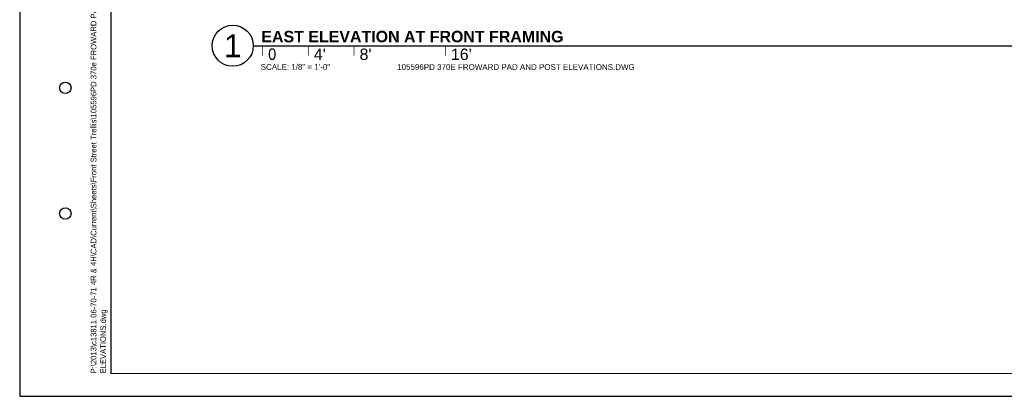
# Paper-space layout 'Layout1 (2)' of a CAD drawing. Header units: feet. Extents: x -0.8 to 16.2, y -0.2 to 10.8.
# Tile 1 of 35: x -0.8 to 10, y -0.2 to 3.9. Entities that reach past the tile are written whole.
import ezdxf
from ezdxf.enums import TextEntityAlignment as Align

# ---------------------------------------------------------------- set-up
doc = ezdxf.new("R2010")
doc.units = ezdxf.units.FT
doc.header["$LTSCALE"] = 0.1
doc.header["$MEASUREMENT"] = 0
doc.layers.get('0').update_dxf_attribs({"color": 252})
for name, color, linetype in [('front Elevation$0$L-DETL-TITL', 151, 'Continuous'), ('ODOT titleblock$0$L-REFR-NPLT', 252, 'Continuous'), ('ODOT titleblock$0$L-TITL-LINE', 150, 'Continuous')]:
    doc.layers.add(name, color=color, linetype=linetype)
doc.layers.add('front Elevation$0$L-NPLT', color=252, linetype='Continuous', plot=False)
doc.styles.add('front Elevation$0$ARIAL', font='arial.ttf', dxfattribs={"width": 0.9})
doc.styles.add('front Elevation$0$Arial Bold', font='arialbd.ttf')
doc.styles.add('ODOT titleblock$0$Font31', font='font31.shx')
doc.styles.add('ODOT titleblock$0$Style-msdefault', font='msdefault.shx')

# ---------------------------------------------------------------- blocks, each defined once
blk = doc.blocks.new('ODOT titleblock')
at = {"layer": 'ODOT titleblock$0$L-REFR-NPLT', "flags": 128}
blk.add_lwpolyline([(0.015, -0.014), (17.015, -0.014), (17.015, 10.986), (0.015, 10.986)], close=True, dxfattribs=at)
at = {"layer": 'ODOT titleblock$0$L-TITL-LINE'}
blk.add_line((1.015, 0.236), (1.015, 1.236), dxfattribs=at)
at = {"layer": 'ODOT titleblock$0$L-TITL-LINE', "const_width": 0.0125, "flags": 128}
for points in [[(1.015, 10.736), (16.765, 10.736), (16.765, 0.236), (1.015, 0.236)], [(1.015, 10.736), (16.765, 10.736), (16.765, 0.236), (1.015, 0.236), (1.015, 10.736)]]:
    blk.add_lwpolyline(points, close=True, dxfattribs=at)
at = {"layer": 'ODOT titleblock$0$L-TITL-LINE'}
for centre in [(0.515, 3.361), (0.515, 1.986)]:
    blk.add_circle(centre, 0.0625, dxfattribs=at)
at = {"layer": 'ODOT titleblock$0$L-TITL-LINE', "style": 'ODOT titleblock$0$Style-msdefault'}
blk.add_text('`````', height=0.0625, rotation=90, dxfattribs=at).set_placement((0.978, 0.236))
at = {"layer": 'ODOT titleblock$0$L-TITL-LINE', "insert": (0.978, 0.236), "char_height": 0.0625, "width": 4.58713, "attachment_point": 7, "rotation": 90, "style": 'ODOT titleblock$0$Font31'}
blk.add_mtext('P:\\\\2013\\\\c13811.06-70-71 4R & 4H\\\\CAD\\\\Current\\\\Sheets\\\\Front Street Trellis\\\\105596PD 370e FROWARD PAD AND POST ELEVATIONS.dwg', dxfattribs=at)
blk = doc.blocks.new('*U60')
blk.add_lwpolyline([(0.225, 0), (11.658, 0)])
at = {"const_width": 0.00781}
for points in [[(0.326, 0), (0.326, -0.109)], [(0.826, 0), (0.826, -0.109)], [(1.326, 0), (1.326, -0.109)], [(2.326, 0), (2.326, -0.109)]]:
    blk.add_lwpolyline(points, dxfattribs=at)
blk.add_circle((0, 0), 0.225)
at = {"insert": (0.388, -0.156), "char_height": 0.125, "attachment_point": 7, "line_spacing_factor": 0.72, "style": 'front Elevation$0$ARIAL'}
blk.add_mtext_dynamic_manual_height_columns('0', width=0.06861, gutter_width=0.625, heights=[0], dxfattribs=at)
at = {"style": 'front Elevation$0$ARIAL'}
blk.add_attdef('#', text='', height=0.25, dxfattribs=at).set_placement((0, 0), align=Align.MIDDLE_CENTER)
for tag, p, style in [('DETAIL', (0.313, 0.038), 'front Elevation$0$Arial Bold'), ('.5', (0.888, -0.156), 'front Elevation$0$ARIAL'), ('1', (1.388, -0.156), 'front Elevation$0$ARIAL'), ('2', (2.388, -0.156), 'front Elevation$0$ARIAL')]:
    blk.add_attdef(tag, p, '', height=0.125, dxfattribs=dict(style=style))
at = {"layer": 'front Elevation$0$L-NPLT', "color": 250, "style": 'front Elevation$0$ARIAL'}
for tag, p in [('SCALE', (0.306, -0.263)), ('NAME', (1.8, -0.264))]:
    blk.add_attdef(tag, p, '', height=0.0625, dxfattribs=at)
blk = doc.blocks.new('front Elevation')
at = {"layer": 'front Elevation$0$L-DETL-TITL', "xscale": 96, "yscale": 96, "zscale": 96}
blk.add_blockref('*U60', (-109.8, -546.3), dxfattribs=at).add_auto_attribs({'SCALE': 'SCALE: 1/8" = 1\'-0"', 'DETAIL': 'EAST ELEVATION AT FRONT FRAMING', '#': '1', 'NAME': '105596PD 370E FROWARD PAD AND POST ELEVATIONS.DWG', '1': "8'", '2': "16'", '.5': "4'"})

psp = doc.layouts.new('Layout1 (2)')

# ---------------------------------------------------------------- block references
at = {"color": 250}
psp.add_blockref('ODOT titleblock', (-0.765, -0.236), dxfattribs=at)
at = {"xscale": 0.01041666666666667, "yscale": 0.01041666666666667, "zscale": 0.01041666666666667}
psp.add_blockref('front Elevation', (2.726, 9.276), dxfattribs=at)

doc.saveas('drawing.dxf')
